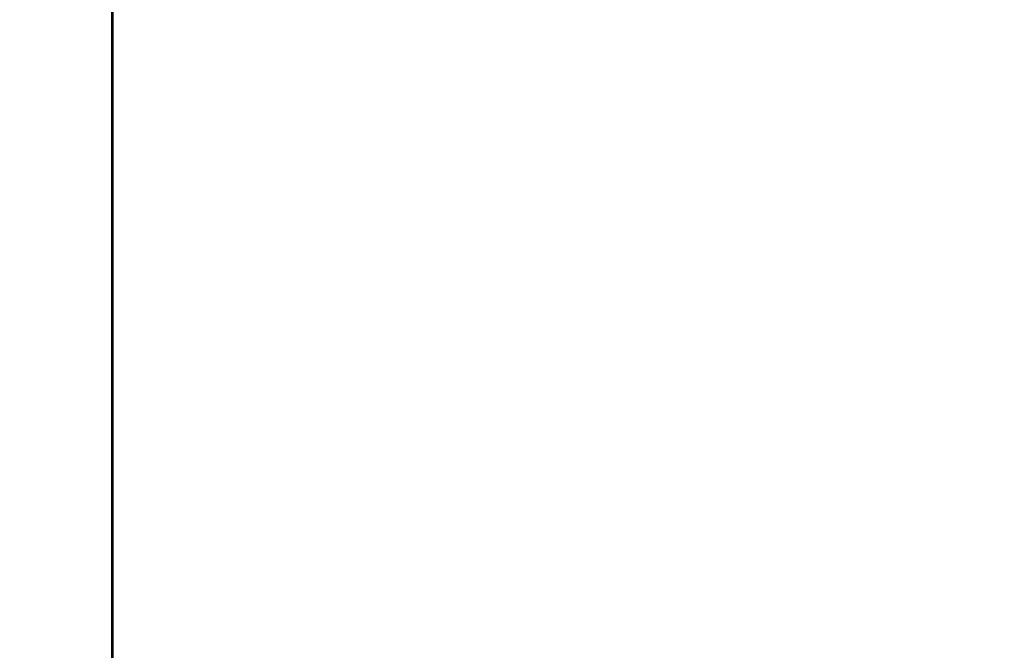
# Model space of a CAD drawing. Header units: centimetres. Extents: x 4120 to 19220, y -7417 to 180.
# Tile 44 of 223: x 9783 to 9797, y -4298 to -4290. Entities that reach past the tile are written whole.
import ezdxf

# ---------------------------------------------------------------- set-up
doc = ezdxf.new("R2010")
doc.units = ezdxf.units.CM
for name, color, linetype in [('A_Wymiary wewnętrzne', 8, 'Continuous'), ('A_Wyposażenie', 8, 'Continuous'), ('A_Ściany', 2, 'Continuous')]:
    doc.layers.add(name, color=color, linetype=linetype)
doc.styles.add('marcin', font='arial.ttf', dxfattribs={"width": 0.8, "height": 16})
doc.dimstyles.new('WYM A PROJEKT', dxfattribs={"dimscale": 2, "dimtxt": 16, "dimasz": 0.8, "dimexe": 6, "dimexo": 30, "dimgap": 2, "dimtad": 1, "dimdec": 0, "dimzin": 9, "dimdsep": 46, "dimtxsty": 'marcin', "dimblk": 'WW', "dimcen": 0, "dimdle": 6, "dimse1": 1, "dimse2": 1, "dimclrt": 7, "dimadec": 0, "dimazin": 0, "dimtfac": 1, "dimtdec": 0, "dimtix": 1, "dimtmove": 2, "dimatfit": 3, "dimldrblk": 'WW', "dimfxl": 1, "dimtolj": 1, "dimtzin": 0, "dimarcsym": 0})

# ---------------------------------------------------------------- blocks, each defined once
blk = doc.blocks.new('Wyposażenie sanitarne blok')
at = {"layer": 'A_Wyposażenie', "linetype": 'Continuous'}
blk.add_lwpolyline([(718.517, -363.355), (718.515, -309.556)], dxfattribs=at)
blk = doc.blocks.new('WW')
at = {"color": 80, "ltscale": 2}
blk.add_line((3, 3), (-3, -3), dxfattribs=at)
at = {"ltscale": 2}
for p, q in [((0, -3), (0, 3)), ((-3, 0), (3, 0))]:
    blk.add_line(p, q, dxfattribs=at)
blk = doc.blocks.new('*D2088')
at = {"layer": 'A_Wymiary wewnętrzne', "color": 0, "lineweight": -2}
blk.add_line((9766.175, -4241.73), (9782.975, -4241.73), dxfattribs=at)
at = {"layer": 'Defpoints', "color": 0}
for p in [(9764.575, -4213.73), (9784.575, -4241.73), (9784.575, -4304.133)]:
    blk.add_point(p, dxfattribs=at)
at = {"layer": 'A_Wymiary wewnętrzne', "color": 0, "lineweight": -2, "xscale": 1.6, "yscale": 1.6, "zscale": 1.6, "rotation": 180}
blk.add_blockref('WW', (9764.575, -4241.73), dxfattribs=at)
at = {"layer": 'A_Wymiary wewnętrzne', "color": 0, "lineweight": -2, "xscale": 1.6, "yscale": 1.6, "zscale": 1.6}
blk.add_blockref('WW', (9784.575, -4241.73), dxfattribs=at)
at = {"layer": 'A_Wymiary wewnętrzne', "color": 7, "insert": (9751.575, -4229.417), "char_height": 16, "attachment_point": 5, "style": 'marcin'}
blk.add_mtext('\\A1;20', dxfattribs=at)
blk = doc.blocks.new('*D2089')
at = {"layer": 'A_Wymiary wewnętrzne', "color": 0, "lineweight": -2}
blk.add_line((9786.175, -4241.73), (9990.975, -4241.73), dxfattribs=at)
at = {"layer": 'Defpoints', "color": 0}
for p in [(9992.575, -4240.98), (9992.575, -4241.73), (9784.575, -4304.133)]:
    blk.add_point(p, dxfattribs=at)
at = {"layer": 'A_Wymiary wewnętrzne', "color": 0, "lineweight": -2, "xscale": 1.6, "yscale": 1.6, "zscale": 1.6, "rotation": 180}
blk.add_blockref('WW', (9784.575, -4241.73), dxfattribs=at)
at = {"layer": 'A_Wymiary wewnętrzne', "color": 0, "lineweight": -2, "xscale": 1.6, "yscale": 1.6, "zscale": 1.6}
blk.add_blockref('WW', (9992.575, -4241.73), dxfattribs=at)
at = {"layer": 'A_Wymiary wewnętrzne', "color": 7, "insert": (9888.575, -4229.562), "char_height": 16, "attachment_point": 5, "style": 'marcin'}
blk.add_mtext('\\A1;208', dxfattribs=at)

msp = doc.modelspace()

# ---------------------------------------------------------------- linework, layer by layer
at = {"layer": 'A_Ściany'}
msp.add_lwpolyline([(9645.575, -4508.73), (9645.575, -4333.73), (9650.575, -4333.73), (9650.575, -4323.73), (9645.575, -4323.73), (9645.575, -4213.73), (9764.575, -4213.73), (9764.575, -4323.73), (9740.575, -4323.73), (9740.575, -4333.73), (9774.575, -4333.73), (9774.575, -4373.73), (9784.575, -4373.73), (9784.575, -4363.73), (9889.575, -4363.73), (9889.575, -4353.73), (9784.575, -4353.73), (9784.575, -4128.23), (9992.575, -4128.23)], dxfattribs=at)

# ---------------------------------------------------------------- block references
msp.add_blockref('Wyposażenie sanitarne blok', (9066.075, -3950.23))

# ---------------------------------------------------------------- dimensions: what is measured, and where the dimension line sits
at = {"layer": 'A_Wymiary wewnętrzne'}
dim = msp.add_linear_dim(base=(9784.575, -4241.73), p1=(9764.575, -4213.73), p2=(9784.575, -4304.133), dimstyle='WYM A PROJEKT', override={"dimdsep": 44}, dxfattribs=at)
dim.commit()
dim.dimension.update_dxf_attribs({"geometry": '*D2088', "text_midpoint": (9751.575, -4229.417), "dimtype": 160})
dim = msp.add_linear_dim(base=(9992.575, -4241.73), p1=(9784.575, -4304.133), p2=(9992.575, -4240.98), dimstyle='WYM A PROJEKT', override={"dimdsep": 44}, dxfattribs=at)
dim.commit()
dim.dimension.update_dxf_attribs({"geometry": '*D2089', "text_midpoint": (9888.575, -4229.562)})

doc.saveas('drawing.dxf')
